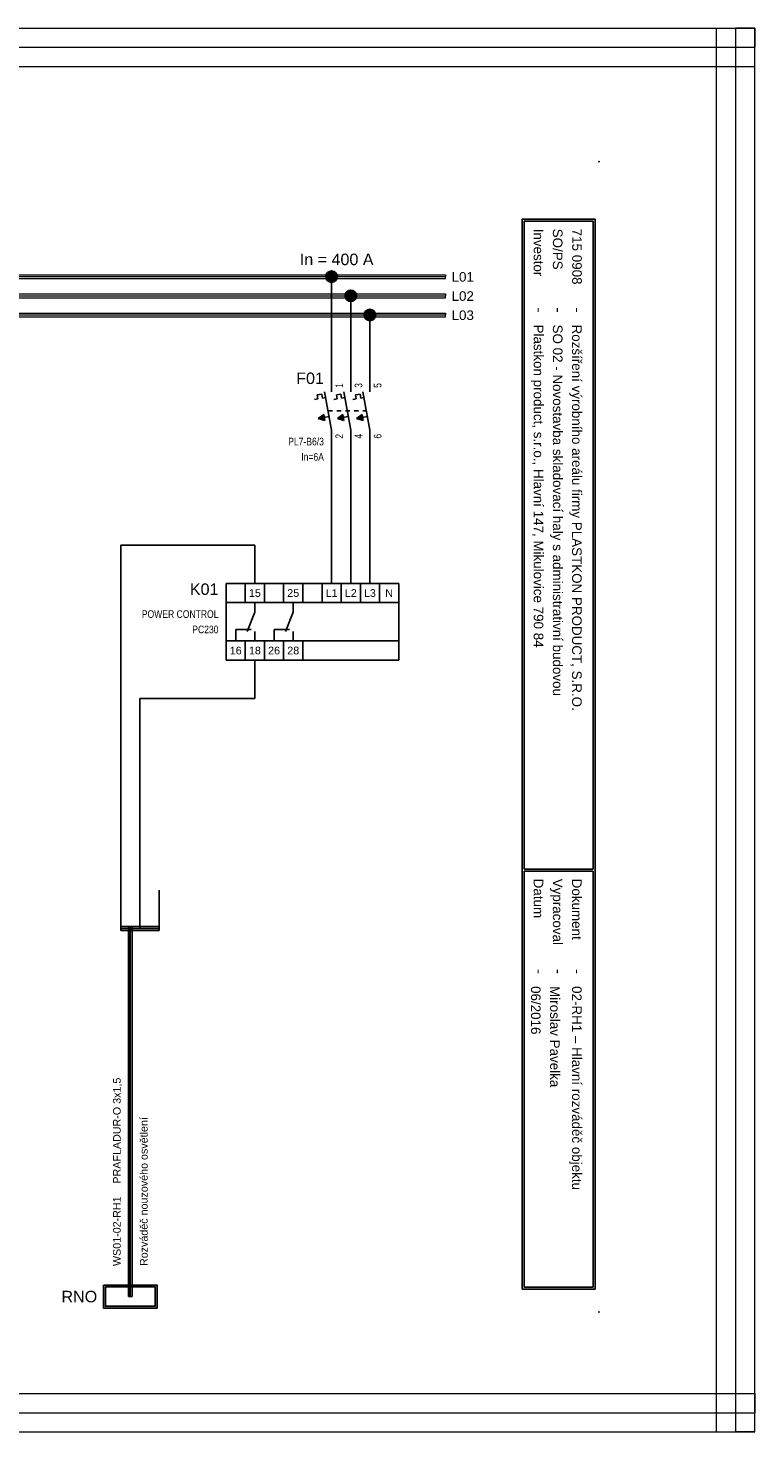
# Model space of a CAD drawing. Extents: x -721 to 7843, y 2912 to 4139.
# Tile 6 of 32: x 921 to 1111, y 3359 to 3725. Entities that reach past the tile are written whole.
import ezdxf
from ezdxf.enums import TextEntityAlignment as Align

# ---------------------------------------------------------------- set-up
doc = ezdxf.new("R2010")
doc.units = 0
doc.header["$MEASUREMENT"] = 0
doc.linetypes.add('DASHED', pattern=[0.564444, 0.282222, -0.282222])
for name, color, linetype in [('1-KRESBA', 7, 'Continuous'), ('__Bílá', 7, 'Continuous'), ('__Oranžová', 30, 'Continuous'), ('__Rudá 010', 10, 'Continuous'), ('__Vínová 220', 220, 'Continuous'), ('__Černá 250', 7, 'Continuous')]:
    doc.layers.add(name, color=color, linetype=linetype)
doc.styles.add('Arial', font='arial.ttf')
doc.styles.add('GENERATED_STYLE_1', font='arial.ttf')

# ---------------------------------------------------------------- blocks, each defined once
blk = doc.blocks.new('BLK_Razítko_malé_pro_rozváděče')
at = {"layer": '__Bílá'}
for p, q in [((15, -1), (15, -20)), ((15, -1), (294, -1)), ((15.5, -1.5), (15.5, -19.5)), ((15.5, -1.5), (184.5, -1.5)), ((184.5, -1.5), (184.5, -19.5)), ((185, -1.5), (185, -19.5)), ((185, -1.5), (293.5, -1.5)), ((293.5, -19.5), (293.5, -1.5)), ((294, -20), (294, -1)), ((15, -20), (294, -20)), ((15.5, -19.5), (184.5, -19.5)), ((185, -19.5), (293.5, -19.5)), ((15, -405), (15, -419)), ((15, -405), (294, -405)), ((15.5, -405.5), (15.5, -418.5)), ((15.5, -405.5), (194.5, -405.5)), ((194.5, -405.5), (194.5, -418.5)), ((195, -405.5), (195, -418.5)), ((195, -405.5), (293.5, -405.5)), ((293.5, -405.5), (293.5, -418.5)), ((294, -405), (294, -419)), ((15, -419), (294, -419)), ((15.5, -418.5), (194.5, -418.5)), ((195, -418.5), (293.5, -418.5))]:
    blk.add_line(p, q, dxfattribs=at)
for p in [(0, 0), (300, 0), (0, -420), (300, -420)]:
    blk.add_point(p, dxfattribs=at)
at = {"layer": '__Bílá', "style": 'Arial'}
for s, height, p in [('-', 3, (38, -7)), ('Dokument', 2.5, (187, -7)), ('-', 3, (210.5, -7)), ('SO/PS', 2.5, (17.5, -12)), ('-', 3, (38, -12)), ('Vypracoval', 2.5, (187, -12)), ('-', 3, (210.5, -12)), ('Investor', 2.5, (17.5, -17)), ('Datum', 2.5, (187, -17)), ('-', 3, (38, -17)), ('-', 3, (210.5, -17)), ('PVLK PROJECT s.r.o. , Langrova 195/33,  787 01 Šumperk', 2.5, (17.5, -411)), ('Copyright © 2012 PVLK', 2.5, (197, -411)), ('Telefon: 773 836 685, mobil: 777 848 204, e-mail: %%Upavelka@pvlk.cz', 2.5, (17.5, -416)), ('Číslo dokumentu .....', 2.5, (197, -416))]:
    blk.add_text(s, height=height, dxfattribs=at).set_placement(p)
at = {"layer": '__Vínová 220', "char_height": 2.5, "attachment_point": 7, "style": 'Arial'}
for s, insert in [('715 0908', (17.5, -7)), ('Rozšíření výrobního areálu firmy PLASTKON PRODUCT, S.R.O.', (42.5, -7.75)), ('02-RH1 – Hlavní rozváděč objektu', (215, -7.75)), ('SO 02 - Novostavba skladovací haly s administrativní budovou', (42.5, -12.75)), ('Miroslav Pavelka', (215, -12.75)), ('Plastkon product, s.r.o., Hlavní 147, Mikulovice 790 84', (42.5, -17.75)), ('06/2016', (215, -17.75))]:
    blk.add_mtext(s, dxfattribs=dict(at, insert=insert))
at = {"layer": '__Vínová 220', "style": 'Arial'}
blk.add_attdef('ČÍSLO', text='', height=4, dxfattribs=at).set_placement((290, -416), align=Align.RIGHT)
blk = doc.blocks.new('L0001A02')
at = {"linetype": 'Continuous'}
h = blk.add_hatch(color=256, dxfattribs=at)
edge = h.paths.add_edge_path()
edge.add_arc((0, 0), 1.5, 0, 360)
blk.add_circle((0, 0), 1.5)
blk = doc.blocks.new('scjjjds')
for p, q in [((0, 0), (15, 0)), ((0, 0), (0, -20)), ((5, -5), (5, 0)), ((10, 0), (10, -5)), ((15, 0), (45, 0)), ((15, 0), (15, -5)), ((20, 0), (20, -5)), ((25, 0), (25, -5)), ((30, 0), (30, -5)), ((35, 0), (35, -5)), ((40, 0), (40, -5)), ((45, 0), (45, -20)), ((15, -5), (0, -5)), ((7.5, -7.5), (7.5, -5)), ((45, -5), (15, -5)), ((17.5, -7.5), (17.5, -5)), ((5.5, -12.5), (7.5, -7.5)), ((15.5, -12.5), (17.5, -7.5)), ((2.5, -12), (2.5, -15)), ((2.5, -12), (6.5, -12)), ((7.5, -12.5), (7.5, -15)), ((12.5, -12), (12.5, -15)), ((12.5, -12), (16.5, -12)), ((17.5, -12.5), (17.5, -15)), ((15, -15), (0, -15)), ((5, -15), (5, -20)), ((10, -15), (10, -20)), ((45, -15), (15, -15)), ((15, -15), (15, -20)), ((20, -15), (20, -20)), ((15, -20), (0, -20)), ((45, -20), (15, -20))]:
    blk.add_line(p, q)
at = {"style": 'Arial'}
for s, p in [('15', (7.5, -3.5)), ('25', (17.5, -3.5)), ('L1', (27.5, -3.5)), ('L2', (32.5, -3.5)), ('L3', (37.5, -3.5)), ('N', (42.5, -3.5)), ('16', (2.5, -18.5)), ('18', (7.5, -18.5)), ('26', (12.5, -18.5)), ('28', (17.5, -18.5))]:
    blk.add_text(s, height=2, dxfattribs=at).set_placement(p, align=Align.CENTER)
blk.add_attdef('POPIS', text='', height=3, dxfattribs=at).set_placement((-2, -3), align=Align.RIGHT)
at = {"style": 'Arial', "width": 0.8}
for tag, p in [('TYP', (-2, -9)), ('CÍVKA', (-2, -13)), ('PROUD', (-2, -17)), ('DOPLŇ1', (-2, -21)), ('DOPLŇ2', (-2, -25))]:
    blk.add_attdef(tag, text='', height=2, dxfattribs=at).set_placement(p, align=Align.RIGHT)
blk = doc.blocks.new('FEVA1606')
at = {"linetype": 'Continuous'}
for points in [[(-3.5, -2), (-2.06, -0.92), (-1.77, -2.5)], [(1.5, -2), (2.94, -0.92), (3.23, -2.5)], [(6.5, -2), (7.94, -0.92), (8.23, -2.5)]]:
    blk.add_hatch(color=256, dxfattribs=at).paths.add_polyline_path(points)
for p, q in [((0, 5), (0, 10)), ((5, 5), (5, 10)), ((10, 5), (10, 10)), ((-3.75, 4.14), (-2.56, 4.35)), ((-3.75, 4.14), (-3.57, 3.12)), ((-2.56, 4.35), (-2.38, 3.34)), ((-1.82, 5), (0, -5)), ((1.25, 4.14), (2.44, 4.35)), ((1.25, 4.14), (1.43, 3.12)), ((2.44, 4.35), (2.62, 3.34)), ((3.18, 5), (5, -5)), ((6.25, 4.14), (7.44, 4.35)), ((6.25, 4.14), (6.43, 3.12)), ((7.44, 4.35), (7.62, 3.34)), ((8.18, 5), (10, -5)), ((-4.45, 2.96), (-3.57, 3.12)), ((-2.38, 3.34), (-1.54, 3.49)), ((0.55, 2.96), (1.43, 3.12)), ((2.62, 3.34), (3.46, 3.49)), ((5.55, 2.96), (6.43, 3.12)), ((7.62, 3.34), (8.46, 3.49)), ((-3.5, -2), (-2.06, -0.92)), ((-3.5, -2), (-0.64, -1.48)), ((-3.5, -2), (-1.77, -2.5)), ((-2.06, -0.92), (-1.77, -2.5)), ((1.5, -2), (2.94, -0.92)), ((1.5, -2), (4.36, -1.48)), ((1.5, -2), (3.23, -2.5)), ((2.94, -0.92), (3.23, -2.5)), ((6.5, -2), (7.94, -0.92)), ((6.5, -2), (9.36, -1.48)), ((6.5, -2), (8.23, -2.5)), ((7.94, -0.92), (8.23, -2.5)), ((0, -5), (0, -10)), ((5, -5), (5, -10)), ((10, -5), (10, -10))]:
    blk.add_line(p, q)
at = {"linetype": 'DASHED', "ltscale": 4}
blk.add_line((-0.91, 0), (9.09, 0), dxfattribs=at)
at = {"style": 'Arial'}
blk.add_attdef('POPIS', text='', height=3, dxfattribs=at).set_placement((-2, 7), align=Align.RIGHT)
at = {"style": 'Arial', "width": 0.8}
for tag, p in [('NO1', (3, 6)), ('NO2', (8, 6)), ('NO3', (13, 6))]:
    blk.add_attdef(tag, p, '', height=2, rotation=90, dxfattribs=at)
for tag, p in [('TYP', (-2, -9)), ('PROUD', (-2, -13)), ('DOPLŇ1', (-2, -17)), ('DOPLŇ2', (-2, -21))]:
    blk.add_attdef(tag, text='', height=2, dxfattribs=at).set_placement(p, align=Align.RIGHT)
for tag, p in [('CO1', (3, -6)), ('CO2', (8, -6)), ('CO3', (13, -6))]:
    blk.add_attdef(tag, text='', height=2, rotation=90, dxfattribs=at).set_placement(p, align=Align.RIGHT)

msp = doc.modelspace()

# ---------------------------------------------------------------- hatches: boundary and pattern name
at = {"layer": '__Černá 250'}
h = msp.add_hatch(color=256, dxfattribs=at)
h.paths.add_polyline_path([(954.78, 3391.03), (954.78, 3397.03), (940.78, 3397.03), (940.78, 3391.03)])
h.paths.add_polyline_path([(954.28, 3391.53), (954.28, 3396.53), (941.28, 3396.53), (941.28, 3391.53)], flags=16)

# ---------------------------------------------------------------- linework, layer by layer
at = {"layer": '1-KRESBA'}
for p, q in [((1000.28, 3635), (1000.28, 3660)), ((1005.28, 3635), (1005.28, 3655)), ((1010.28, 3635), (1010.28, 3650)), ((1000.28, 3615), (1000.28, 3580)), ((1005.28, 3615), (1005.28, 3580)), ((1010.28, 3615), (1010.28, 3580)), ((980.28, 3590), (945.28, 3590)), ((945.28, 3590), (945.28, 3500)), ((980.28, 3580), (980.28, 3590)), ((980.28, 3560), (980.28, 3550)), ((980.28, 3550), (950.28, 3550)), ((950.28, 3550), (950.28, 3500)), ((945.28, 3500), (945.28, 3490)), ((950.28, 3500), (950.28, 3490)), ((955.28, 3500), (955.28, 3490)), ((945.28, 3490.5), (945.28, 3490)), ((945.28, 3490.5), (955.28, 3490.5)), ((945.28, 3489.5), (945.28, 3490)), ((945.28, 3490), (955.28, 3490)), ((945.28, 3489.5), (955.28, 3489.5)), ((947.28, 3394.03), (947.28, 3490.5)), ((947.28, 3490.5), (947.78, 3490.5)), ((947.78, 3394.03), (947.78, 3490.5)), ((948.28, 3490.5), (947.78, 3490.5)), ((948.28, 3394.03), (948.28, 3490.5)), ((955.28, 3490.5), (955.28, 3490)), ((955.28, 3489.5), (955.28, 3490)), ((947.28, 3394.03), (947.78, 3394.03)), ((948.28, 3394.03), (947.78, 3394.03))]:
    msp.add_line(p, q, dxfattribs=at)
at = {"layer": '1-KRESBA', "color": 250, "linetype": 'Continuous'}
msp.add_line((1050.02, 3585), (1050.02, 3615), dxfattribs=at)
at = {"layer": '__Oranžová', "lineweight": 0}
for p, q in [((680, 3660.5), (1030, 3660.5)), ((680, 3660), (1030, 3660)), ((680, 3659.5), (1030, 3659.5)), ((1030, 3660.5), (1030, 3660)), ((1030, 3659.5), (1030, 3660)), ((680, 3655.5), (1030, 3655.5)), ((680, 3655), (1030, 3655)), ((680, 3654.5), (1030, 3654.5)), ((1030, 3655.5), (1030, 3655)), ((1030, 3654.5), (1030, 3655)), ((680, 3650.5), (1030, 3650.5)), ((680, 3650), (1030, 3650)), ((1030, 3650.5), (1030, 3650)), ((1030, 3649.5), (1030, 3650)), ((680, 3649.5), (1030, 3649.5))]:
    msp.add_line(p, q, dxfattribs=at)
at = {"layer": '__Vínová 220', "lineweight": 0}
for p, q in [((614.29, 3724.82), (1110.69, 3724.82)), ((1100.69, 3358.74), (1100.69, 3724.82)), ((1100.69, 3724.82), (1105.69, 3724.82)), ((1105.69, 3358.74), (1105.69, 3724.82)), ((1110.69, 3724.82), (1105.69, 3724.82)), ((1110.69, 3724.82), (1110.69, 3719.82)), ((1110.69, 3358.74), (1110.69, 3724.82)), ((614.29, 3719.82), (1110.69, 3719.82)), ((1110.69, 3714.82), (1110.69, 3719.82)), ((614.29, 3714.82), (1110.69, 3714.82)), ((614.29, 3368.74), (1110.69, 3368.74)), ((1110.69, 3368.74), (1110.69, 3363.74)), ((614.29, 3363.74), (1110.69, 3363.74)), ((1110.69, 3358.74), (1110.69, 3363.74)), ((614.29, 3358.74), (1110.69, 3358.74)), ((1100.69, 3358.74), (1105.69, 3358.74)), ((1110.69, 3358.74), (1105.69, 3358.74))]:
    msp.add_line(p, q, dxfattribs=at)
at = {"layer": '__Černá 250'}
for points in [[(940.78, 3397.03), (954.78, 3397.03), (954.78, 3391.03), (940.78, 3391.03)], [(941.28, 3396.53), (954.28, 3396.53), (954.28, 3391.53), (941.28, 3391.53)]]:
    msp.add_lwpolyline(points, close=True, dxfattribs=at)

# ---------------------------------------------------------------- block references
at = {"layer": '1-KRESBA', "rotation": 270}
msp.add_blockref('BLK_Razítko_malé_pro_rozváděče', (1070, 3690), dxfattribs=at).add_auto_attribs({'ČÍSLO': '21.3'})
at = {"layer": '1-KRESBA'}
for p in [(1000.28, 3660), (1005.28, 3655), (1010.28, 3650)]:
    msp.add_blockref('L0001A02', p, dxfattribs=at)
ref = msp.add_blockref('scjjjds', (972.78, 3580), dxfattribs=at)
ref.add_attrib('POPIS', 'K01', dxfattribs={"layer": '0', "height": 3, "style": 'Arial'}).set_placement((970.78, 3577), align=Align.RIGHT)
ref.add_attrib('TYP', 'POWER CONTROL', dxfattribs={"layer": '0', "height": 2, "style": 'Arial', "width": 0.8}).set_placement((970.78, 3571), align=Align.RIGHT)
ref.add_attrib('CÍVKA', 'PC230', dxfattribs={"layer": '0', "height": 2, "style": 'Arial', "width": 0.8}).set_placement((970.78, 3567), align=Align.RIGHT)
at = {"layer": '__Černá 250'}
msp.add_blockref('FEVA1606', (1000.28, 3625), dxfattribs=at).add_auto_attribs({'POPIS': 'F01', 'TYP': 'PL7-B6/3', 'PROUD': 'In=6A', 'CO1': '2', 'NO1': '1', 'CO2': '4', 'NO2': '3', 'CO3': '6', 'NO3': '5'})

# ---------------------------------------------------------------- texts
at = {"layer": '1-KRESBA', "color": 4, "linetype": 'Continuous', "style": 'Arial'}
msp.add_text('In = 400 A', height=3, dxfattribs=at).set_placement((992, 3663))
at = {"layer": '__Oranžová', "lineweight": 0, "style": 'Arial'}
for s, p in [('L01', (1031.57, 3658.69)), ('L02', (1031.57, 3653.69)), ('L03', (1031.57, 3648.69))]:
    msp.add_text(s, height=2.5, dxfattribs=at).set_placement(p)
at = {"layer": '__Rudá 010', "style": 'Arial'}
for s, p in [('PRAFLADUR-O 3x1,5', (945.28, 3423.49)), ('WS01-02-RH1', (945.28, 3402))]:
    msp.add_text(s, height=2, rotation=90, dxfattribs=at).set_placement(p)
at = {"layer": '__Rudá 010', "style": 'GENERATED_STYLE_1'}
msp.add_text('RNO', height=3, dxfattribs=at).set_placement((939.15, 3392.53), align=Align.RIGHT)
at = {"layer": '__Rudá 010', "insert": (950.31, 3402), "char_height": 2, "width": 62.8406, "attachment_point": 1, "rotation": 90, "style": 'Arial'}
msp.add_mtext('Rozváděč nouzového osvětlení', dxfattribs=at)

doc.saveas('drawing.dxf')
